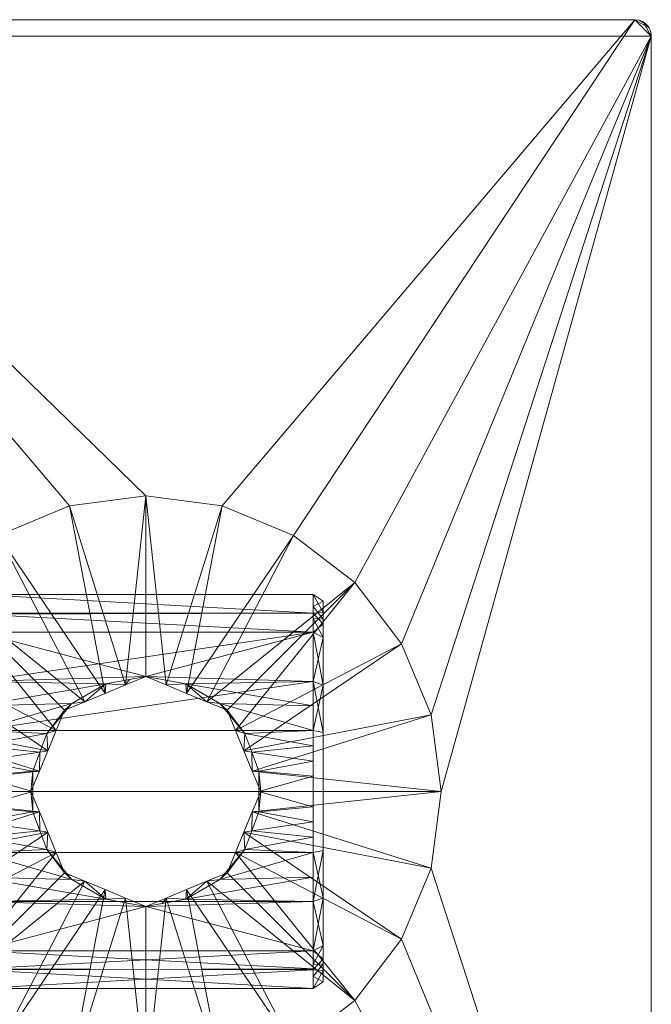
# Model space of a CAD drawing. Header units: millimetres. Extents: x 2407 to 2579, y 2024 to 2927.
# Tile 7 of 9: x 2483 to 2579, y 2109 to 2259. Entities that reach past the tile are written whole.
import ezdxf

# ---------------------------------------------------------------- set-up
doc = ezdxf.new("R2010")
doc.units = ezdxf.units.MM
doc.layers.add('Q-SPCQ', color=91, linetype='Continuous', lineweight=9)

# ---------------------------------------------------------------- blocks, each defined once
blk = doc.blocks.new('Grab_Bar-TSL-GR45RH-Arm_Support-THESPLASHLAB - TSL-GR45RH_Satin-318963-_3D_')
at = {"layer": 'Q-SPCQ'}
mesh = blk.add_polyface(dxfattribs=at)
corners = [(74.5, -117.5, 5), (75.15, -117.41, 5), (75.75, -117.17, 5), (76.27, -116.77, 5), (76.67, -116.25, 5), (76.91, -115.65, 5), (77, -115, 5), (77, 115, 5), (76.91, 115.65, 5), (76.67, 116.25, 5), (76.27, 116.77, 5), (75.75, 117.17, 5), (75.15, 117.41, 5), (74.5, 117.5, 5), (-74.5, 117.5, 5), (-75.15, 117.41, 5), (-75.75, 117.17, 5), (-76.27, 116.77, 5), (-76.67, 116.25, 5), (-76.91, 115.65, 5), (-77, 115, 5), (-77, -115, 5), (-76.91, -115.65, 5), (-76.67, -116.25, 5), (-76.27, -116.77, 5), (-75.75, -117.17, 5), (-75.15, -117.41, 5), (-74.5, -117.5, 5), (0, -45, 5), (-11.65, -43.47, 5), (-22.5, -38.97, 5), (-31.82, -31.82, 5), (-38.97, -22.5, 5), (-43.47, -11.65, 5), (-45, 0, 5), (-43.47, 11.65, 5), (-38.97, 22.5, 5), (-31.82, 31.82, 5), (-22.5, 38.97, 5), (-11.65, 43.47, 5), (0, 45, 5), (11.65, 43.47, 5), (22.5, 38.97, 5), (31.82, 31.82, 5), (38.97, 22.5, 5), (43.47, 11.65, 5), (45, 0, 5), (43.47, -11.65, 5), (38.97, -22.5, 5), (31.82, -31.82, 5), (22.5, -38.97, 5), (11.65, -43.47, 5)]
mesh.append_faces([[corners[k] for k in face] for face in [(26, 24, 25)]], dxfattribs={"vtx0": -1})
mesh.append_faces([[corners[k] for k in face] for face in [(50, 6, 49), (31, 21, 30), (37, 20, 36)]], dxfattribs={"vtx0": -1, "vtx1": -1})
mesh.append_faces([[corners[k] for k in face] for face in [(30, 21, 27, 29)]], dxfattribs={"vtx0": -1, "vtx1": -1, "vtx2": -1})
mesh.append_faces([[corners[k] for k in face] for face in [(6, 47, 48), (0, 51, 28), (21, 31, 32), (21, 33, 34)]], dxfattribs={"vtx0": -1, "vtx2": -1})
mesh.append_faces([[corners[k] for k in face] for face in [(14, 19, 20, 38)]], dxfattribs={"vtx0": -1, "vtx2": -1, "vtx3": -1})
mesh.append_faces([[corners[k] for k in face] for face in [(13, 7, 8, 9)]], dxfattribs={"vtx0": -1, "vtx3": -1})
mesh.append_faces([[corners[k] for k in face] for face in [(3, 4, 1, 2)]], dxfattribs={"vtx1": -1})
mesh.append_faces([[corners[k] for k in face] for face in [(5, 6, 0), (48, 49, 6), (22, 23, 27, 21), (32, 33, 21), (44, 45, 7), (43, 44, 7), (41, 42, 13), (45, 46, 7), (38, 39, 14), (37, 38, 20), (35, 36, 20), (39, 40, 14)]], dxfattribs={"vtx1": -1, "vtx2": -1})
mesh.append_faces([[corners[k] for k in face] for face in [(50, 51, 0, 6), (42, 43, 7, 13)]], dxfattribs={"vtx1": -1, "vtx2": -1, "vtx3": -1})
mesh.append_faces([[corners[k] for k in face] for face in [(4, 5, 0, 1), (46, 47, 6, 7), (26, 27, 23, 24), (28, 29, 27, 0), (40, 41, 13, 14), (12, 13, 9, 10), (34, 35, 20, 21), (14, 15, 18, 19)]], dxfattribs={"vtx1": -1, "vtx3": -1})
mesh.append_faces([[corners[k] for k in face] for face in [(10, 11, 12)]], dxfattribs={"vtx2": -1})
mesh.append_faces([[corners[k] for k in face] for face in [(15, 16, 17, 18)]], dxfattribs={"vtx3": -1})
mesh = blk.add_polyface(dxfattribs=at)
corners = [(74.5, -117.5), (-74.5, -117.5), (-75.15, -117.41), (-75.75, -117.17), (-76.27, -116.77), (-76.67, -116.25), (-76.91, -115.65), (-77, -115), (-77, 115), (-76.91, 115.65), (-76.67, 116.25), (-76.27, 116.77), (-75.75, 117.17), (-75.15, 117.41), (-74.5, 117.5), (74.5, 117.5), (75.15, 117.41), (75.75, 117.17), (76.27, 116.77), (76.67, 116.25), (76.91, 115.65), (77, 115), (77, -115), (76.91, -115.65), (76.67, -116.25), (76.27, -116.77), (75.75, -117.17), (75.15, -117.41)]
mesh.append_faces([[corners[k] for k in face] for face in [(1, 4, 7, 22)]], dxfattribs={"vtx0": -1, "vtx1": -1, "vtx2": -1, "vtx3": -1})
mesh.append_faces([[corners[k] for k in face] for face in [(8, 21, 22, 7), (27, 22, 23, 26)]], dxfattribs={"vtx0": -1, "vtx2": -1})
mesh.append_faces([[corners[k] for k in face] for face in [(21, 15, 16, 17), (22, 27, 0, 1)]], dxfattribs={"vtx0": -1, "vtx3": -1})
mesh.append_faces([[corners[k] for k in face] for face in [(18, 19, 17)]], dxfattribs={"vtx1": -1})
mesh.append_faces([[corners[k] for k in face] for face in [(20, 21, 17, 19), (11, 12, 8)]], dxfattribs={"vtx1": -1, "vtx2": -1})
mesh.append_faces([[corners[k] for k in face] for face in [(14, 15, 21, 8)]], dxfattribs={"vtx1": -1, "vtx2": -1, "vtx3": -1})
mesh.append_faces([[corners[k] for k in face] for face in [(9, 10, 11, 8)]], dxfattribs={"vtx2": -1})
mesh.append_faces([[corners[k] for k in face] for face in [(12, 13, 14, 8)]], dxfattribs={"vtx2": -1, "vtx3": -1})
mesh.append_faces([[corners[k] for k in face] for face in [(23, 24, 25, 26), (4, 5, 6, 7), (1, 2, 3, 4)]], dxfattribs={"vtx3": -1})
mesh = blk.add_polyface(dxfattribs=at)
corners = [(74.5, 117.5, 5), (74.5, 117.5), (-74.5, 117.5), (-74.5, 117.5, 5)]
mesh.append_faces([[corners[k] for k in face] for face in [(0, 1, 2, 3)]])
mesh = blk.add_polyface(dxfattribs=at)
corners = [(74.5, 117.5, 5), (75.15, 117.41, 5), (75.75, 117.17, 5), (76.27, 116.77, 5), (76.67, 116.25, 5), (76.91, 115.65, 5), (77, 115, 5), (77, 115), (76.91, 115.65), (76.67, 116.25), (76.27, 116.77), (75.75, 117.17), (75.15, 117.41), (74.5, 117.5)]
mesh.append_faces([[corners[k] for k in face] for face in [(7, 8, 5, 6), (0, 1, 12, 13)]], dxfattribs={"vtx1": -1})
mesh.append_faces([[corners[k] for k in face] for face in [(8, 9, 4, 5), (3, 4, 9, 10), (10, 11, 2, 3), (11, 12, 1, 2)]], dxfattribs={"vtx1": -1, "vtx3": -1})
mesh = blk.add_polyface(dxfattribs=at)
corners = [(77, -115, 5), (77, -115), (77, 115), (77, 115, 5)]
mesh.append_faces([[corners[k] for k in face] for face in [(0, 1, 2, 3)]])
mesh = blk.add_polyface(dxfattribs=at)
corners = [(0, -17.5, 32.5), (-12.37, -12.37, 32.5), (-17.5, 0, 32.5), (-12.37, 12.37, 32.5), (0, 17.5, 32.5), (0, 45, 5), (-11.65, 43.47, 5), (-22.5, 38.97, 5), (-31.82, 31.82, 5), (-38.97, 22.5, 5), (-43.47, 11.65, 5), (-45, 0, 5), (-43.47, -11.65, 5), (-38.97, -22.5, 5), (-31.82, -31.82, 5), (-22.5, -38.97, 5), (-11.65, -43.47, 5), (0, -45, 5), (-6.19, -14.94, 32.5), (-14.94, -6.19, 32.5), (-14.94, 6.19, 32.5), (-6.19, 14.94, 32.5), (-9.28, 13.66, 32.5), (-3.09, 16.22, 32.5), (-3.09, -16.22, 32.5), (-13.66, -9.28, 32.5), (-16.22, 3.09, 32.5), (-13.66, 9.28, 32.5), (-9.28, -13.66, 32.5), (-16.22, -3.09, 32.5)]
mesh.append_faces([[corners[k] for k in face] for face in [(24, 17, 0)]], dxfattribs={"vtx0": -1})
mesh.append_faces([[corners[k] for k in face] for face in [(6, 23, 5), (8, 22, 7), (22, 8, 3), (17, 24, 16), (14, 25, 13), (11, 26, 10), (10, 20, 9), (15, 28, 14), (25, 14, 1), (26, 11, 2), (1, 14, 28), (7, 21, 6)]], dxfattribs={"vtx0": -1, "vtx1": -1})
mesh.append_faces([[corners[k] for k in face] for face in [(6, 21, 23), (15, 18, 28), (27, 8, 9), (9, 20, 27), (12, 19, 29), (11, 29, 2)]], dxfattribs={"vtx0": -1, "vtx2": -1})
mesh.append_faces([[corners[k] for k in face] for face in [(26, 20, 10), (27, 3, 8), (24, 18, 16), (15, 16, 18), (12, 13, 19), (11, 12, 29), (25, 19, 13), (22, 21, 7)]], dxfattribs={"vtx1": -1, "vtx2": -1})
mesh.append_faces([[corners[k] for k in face] for face in [(23, 4, 5)]], dxfattribs={"vtx2": -1})
mesh = blk.add_polyface(dxfattribs=at)
corners = [(0, 45, 5), (0, 17.5, 32.5), (12.37, 12.37, 32.5), (17.5, 0, 32.5), (12.37, -12.37, 32.5), (0, -17.5, 32.5), (0, -45, 5), (11.65, -43.47, 5), (22.5, -38.97, 5), (31.82, -31.82, 5), (38.97, -22.5, 5), (43.47, -11.65, 5), (45, 0, 5), (43.47, 11.65, 5), (38.97, 22.5, 5), (31.82, 31.82, 5), (22.5, 38.97, 5), (11.65, 43.47, 5), (6.19, 14.94, 32.5), (14.94, 6.19, 32.5), (14.94, -6.19, 32.5), (6.19, -14.94, 32.5), (9.28, -13.66, 32.5), (3.09, -16.22, 32.5), (3.09, 16.22, 32.5), (13.66, 9.28, 32.5), (13.66, -9.28, 32.5), (16.22, -3.09, 32.5), (9.28, 13.66, 32.5), (16.22, 3.09, 32.5)]
mesh.append_faces([[corners[k] for k in face] for face in [(24, 0, 1)]], dxfattribs={"vtx0": -1})
mesh.append_faces([[corners[k] for k in face] for face in [(7, 23, 6), (22, 9, 4), (11, 20, 10), (8, 21, 7), (9, 22, 8), (0, 24, 17), (15, 25, 14), (12, 27, 11), (16, 28, 15), (27, 12, 3), (25, 15, 2), (2, 15, 28)]], dxfattribs={"vtx0": -1, "vtx1": -1})
mesh.append_faces([[corners[k] for k in face] for face in [(26, 9, 10), (7, 21, 23), (16, 18, 28), (13, 19, 29), (10, 20, 26), (12, 29, 3)]], dxfattribs={"vtx0": -1, "vtx2": -1})
mesh.append_faces([[corners[k] for k in face] for face in [(22, 21, 8), (25, 19, 14), (26, 4, 9), (16, 17, 18), (13, 14, 19), (12, 13, 29), (27, 20, 11), (24, 18, 17)]], dxfattribs={"vtx1": -1, "vtx2": -1})
mesh.append_faces([[corners[k] for k in face] for face in [(23, 5, 6)]], dxfattribs={"vtx2": -1})
mesh = blk.add_polyface(dxfattribs=at)
corners = [(25.5, 30, 78.9), (25.5, 24.27, 61.26), (25.5, 9.27, 50.37), (25.5, -9.27, 50.37), (25.5, -24.27, 61.26), (25.5, -30, 78.9), (-25.5, -30, 78.9), (-25.5, -24.27, 61.26), (-25.5, -9.27, 50.37), (-25.5, 9.27, 50.37), (-25.5, 24.27, 61.26), (-25.5, 30, 78.9), (0, 17.5, 54.53), (-6.08, 16.41, 53.78), (-11.25, 13.4, 52.06), (-15.1, 8.85, 50.23), (-17.22, 3.11, 49.06), (-17.22, -3.11, 49.06), (-15.1, -8.85, 50.23), (-11.26, -13.4, 52.06), (-6.08, -16.41, 53.78), (0, -17.5, 54.53), (6.08, -16.41, 53.78), (11.26, -13.4, 52.06), (15.1, -8.85, 50.23), (17.22, -3.11, 49.06), (17.22, 3.11, 49.06), (15.1, 8.85, 50.23), (11.25, 13.4, 52.06), (6.08, 16.41, 53.78), (25.5, 16.77, 55.82), (25.5, 0, 50.37), (25.5, -16.77, 55.82), (-25.5, -16.77, 55.82), (-25.5, 0, 50.37), (-25.5, 16.77, 55.82), (25.5, 13.02, 53.09), (25.5, 4.64, 50.37), (-25.5, -4.64, 50.37), (25.5, -4.64, 50.37), (25.5, -13.02, 53.09), (-25.5, -13.02, 53.09), (-25.5, 4.64, 50.37), (-25.5, 13.02, 53.09), (25.5, 2.32, 50.37), (-25.5, -2.32, 50.37), (25.5, -2.32, 50.37), (-25.5, 2.32, 50.37), (-16.16, 5.98, 49.65), (16.16, 5.98, 49.65), (17.22, 0, 49.06), (16.16, -5.98, 49.65), (-16.16, -5.98, 49.65), (-17.22, 0, 49.06), (-25.5, -6.95, 50.37), (25.5, 6.95, 50.37), (-25.5, 6.95, 50.37), (25.5, -6.95, 50.37), (25.5, 27.14, 70.08), (-25.5, 27.14, 70.08), (-25.5, -27.02, 69.71), (25.5, -27.14, 70.08)]
mesh.append_faces([[corners[k] for k in face] for face in [(2, 28, 36), (27, 55, 49), (13, 35, 12), (50, 46, 25), (17, 45, 53), (20, 41, 19), (10, 12, 35), (54, 18, 8), (24, 3, 23), (29, 36, 28), (48, 56, 15), (7, 4, 60), (53, 47, 16), (55, 27, 2), (18, 54, 52)]], dxfattribs={"vtx0": -1, "vtx1": -1})
mesh.append_faces([[corners[k] for k in face] for face in [(10, 1, 12), (7, 21, 4)]], dxfattribs={"vtx0": -1, "vtx1": -1, "vtx2": -1})
mesh.append_faces([[corners[k] for k in face] for face in [(48, 42, 56), (30, 29, 12), (49, 55, 37), (14, 9, 43), (15, 56, 9), (23, 3, 40), (26, 37, 44), (43, 13, 14), (17, 38, 45), (42, 48, 16), (25, 46, 39), (16, 47, 42), (51, 39, 57), (39, 51, 25), (57, 24, 51), (32, 21, 22), (38, 17, 52), (40, 22, 23), (52, 54, 38), (19, 41, 8), (21, 7, 33), (44, 50, 26), (37, 26, 49), (33, 20, 21), (24, 57, 3), (60, 4, 61)]], dxfattribs={"vtx0": -1, "vtx2": -1})
mesh.append_faces([[corners[k] for k in face] for face in [(50, 44, 31, 46), (53, 45, 34, 47)]], dxfattribs={"vtx0": -1, "vtx3": -1})
mesh.append_faces([[corners[k] for k in face] for face in [(1, 30, 12), (27, 28, 2), (14, 15, 9), (32, 4, 21), (40, 32, 22), (18, 19, 8), (33, 41, 20), (43, 35, 13), (30, 36, 29), (6, 60, 61)]], dxfattribs={"vtx1": -1, "vtx2": -1})
mesh.append_faces([[corners[k] for k in face] for face in [(10, 59, 58, 1)]], dxfattribs={"vtx1": -1, "vtx3": -1})
mesh.append_faces([[corners[k] for k in face] for face in [(61, 5, 6)]], dxfattribs={"vtx2": -1})
mesh.append_faces([[corners[k] for k in face] for face in [(59, 11, 0, 58)]], dxfattribs={"vtx3": -1})
mesh = blk.add_polyface(dxfattribs=at)
corners = [(25.5, -30, 78.9), (25.5, -24.27, 96.53), (25.5, -9.27, 107.43), (25.5, 9.27, 107.43), (25.5, 24.27, 96.53), (25.5, 30, 78.9), (-25.5, 30, 78.9), (-25.5, 24.27, 96.53), (-25.5, 9.27, 107.43), (-25.5, -9.27, 107.43), (-25.5, -24.27, 96.53), (-25.5, -30, 78.9), (25.5, -27.02, 88.08), (-25.5, -27.14, 87.72), (-25.5, -16.77, 101.98), (25.5, -16.77, 101.98), (-25.5, 0, 107.43), (25.5, 0, 107.43), (-25.5, 16.77, 101.98), (25.5, 16.77, 101.98), (-25.5, 27.02, 88.08), (25.5, 27.14, 87.72)]
mesh.append_faces([[corners[k] for k in face] for face in [(6, 21, 5)]], dxfattribs={"vtx0": -1})
mesh.append_faces([[corners[k] for k in face] for face in [(1, 10, 12), (19, 8, 3)]], dxfattribs={"vtx0": -1, "vtx1": -1})
mesh.append_faces([[corners[k] for k in face] for face in [(14, 15, 2, 9), (10, 1, 15, 14), (12, 10, 13), (16, 17, 3, 8), (4, 20, 7), (4, 7, 18), (9, 2, 17, 16), (20, 4, 21)]], dxfattribs={"vtx0": -1, "vtx2": -1})
mesh.append_faces([[corners[k] for k in face] for face in [(0, 12, 13), (6, 20, 21)]], dxfattribs={"vtx1": -1, "vtx2": -1})
mesh.append_faces([[corners[k] for k in face] for face in [(19, 4, 18, 8)]], dxfattribs={"vtx1": -1, "vtx3": -1})
mesh.append_faces([[corners[k] for k in face] for face in [(13, 11, 0)]], dxfattribs={"vtx2": -1})
mesh = blk.add_polyface(dxfattribs=at)
corners = [(27, 29, 78.9), (27, 23.46, 61.85), (27, 8.96, 51.32), (27, -8.96, 51.32), (27, -23.46, 61.85), (27, -29, 78.9), (25.5, -30, 78.9), (25.5, -24.27, 61.26), (25.5, -9.27, 50.37), (25.5, 9.27, 50.37), (25.5, 24.27, 61.26), (25.5, 30, 78.9), (25.5, 26.34, 67.62), (27, 26.23, 70.38), (27, 16.21, 56.59), (25.5, 16.77, 55.82), (25.5, 0, 50.37), (27, 0, 51.32), (27, -16.21, 56.59), (25.5, -16.77, 55.82), (27, -25.46, 68), (25.5, -27.14, 70.08), (25.5, 28.17, 73.26), (27, -27.23, 73.45)]
mesh.append_faces([[corners[k] for k in face] for face in [(1, 12, 13), (21, 23, 6), (7, 20, 21), (20, 7, 4)]], dxfattribs={"vtx0": -1, "vtx1": -1})
mesh.append_faces([[corners[k] for k in face] for face in [(13, 12, 22), (1, 15, 10), (14, 9, 15), (1, 10, 12), (21, 20, 23), (3, 19, 8), (19, 3, 18), (18, 7, 19), (15, 1, 14)]], dxfattribs={"vtx0": -1, "vtx2": -1})
mesh.append_faces([[corners[k] for k in face] for face in [(0, 13, 22), (18, 4, 7), (14, 2, 9)]], dxfattribs={"vtx1": -1, "vtx2": -1})
mesh.append_faces([[corners[k] for k in face] for face in [(17, 3, 8, 16), (16, 9, 2, 17)]], dxfattribs={"vtx1": -1, "vtx3": -1})
mesh.append_faces([[corners[k] for k in face] for face in [(22, 11, 0), (23, 5, 6)]], dxfattribs={"vtx2": -1})
mesh = blk.add_polyface(dxfattribs=at)
corners = [(27, -29, 78.9), (27, -23.46, 95.94), (27, -8.96, 106.48), (27, 8.96, 106.48), (27, 23.46, 95.94), (27, 29, 78.9), (25.5, 30, 78.9), (25.5, 24.27, 96.53), (25.5, 9.27, 107.43), (25.5, -9.27, 107.43), (25.5, -24.27, 96.53), (25.5, -30, 78.9), (25.5, -26.34, 90.17), (27, -26.23, 87.42), (27, -16.21, 101.21), (25.5, -16.77, 101.98), (25.5, 0, 107.43), (27, 0, 106.48), (27, 16.21, 101.21), (25.5, 16.77, 101.98), (27, 25.46, 89.8), (25.5, 27.14, 87.72), (25.5, -28.17, 84.54), (27, 27.23, 84.35)]
mesh.append_faces([[corners[k] for k in face] for face in [(1, 12, 13), (21, 23, 6), (7, 20, 21), (20, 7, 4)]], dxfattribs={"vtx0": -1, "vtx1": -1})
mesh.append_faces([[corners[k] for k in face] for face in [(13, 12, 22), (1, 15, 10), (14, 9, 15), (1, 10, 12), (21, 20, 23), (3, 19, 8), (19, 3, 18), (18, 7, 19), (15, 1, 14)]], dxfattribs={"vtx0": -1, "vtx2": -1})
mesh.append_faces([[corners[k] for k in face] for face in [(0, 13, 22), (18, 4, 7), (14, 2, 9)]], dxfattribs={"vtx1": -1, "vtx2": -1})
mesh.append_faces([[corners[k] for k in face] for face in [(17, 3, 8, 16), (16, 9, 2, 17)]], dxfattribs={"vtx1": -1, "vtx3": -1})
mesh.append_faces([[corners[k] for k in face] for face in [(22, 11, 0), (23, 5, 6)]], dxfattribs={"vtx2": -1})
mesh = blk.add_polyface(dxfattribs=at)
corners = [(27, -29, 78.9), (27, -23.46, 61.85), (27, -8.96, 51.32), (27, 8.96, 51.32), (27, 23.46, 61.85), (27, 29, 78.9), (27, 0, 78.9)]
mesh.append_faces([[corners[k] for k in face] for face in [(1, 2, 6, 0)]], dxfattribs={"vtx1": -1})
mesh.append_faces([[corners[k] for k in face] for face in [(2, 3, 6)]], dxfattribs={"vtx1": -1, "vtx2": -1})
mesh.append_faces([[corners[k] for k in face] for face in [(4, 5, 6, 3)]], dxfattribs={"vtx2": -1})
mesh = blk.add_polyface(dxfattribs=at)
corners = [(27, 0, 78.9), (27, 29, 78.9), (27, 23.46, 95.94), (27, 8.96, 106.48), (27, -8.96, 106.48), (27, -23.46, 95.94), (27, -29, 78.9)]
mesh.append_faces([[corners[k] for k in face] for face in [(4, 0, 3)]], dxfattribs={"vtx0": -1, "vtx1": -1})
mesh.append_faces([[corners[k] for k in face] for face in [(2, 3, 0, 1)]], dxfattribs={"vtx1": -1})
mesh.append_faces([[corners[k] for k in face] for face in [(5, 6, 0, 4)]], dxfattribs={"vtx2": -1})
mesh = blk.add_polyface(dxfattribs=at)
corners = [(0, 17.5, 32.5), (-12.37, 12.37, 32.5), (-17.5, 0, 32.5), (-12.37, -12.37, 32.5), (0, -17.5, 32.5), (0, -17.5, 54.53), (-6.08, -16.41, 53.78), (-11.26, -13.4, 52.06), (-15.1, -8.85, 50.23), (-17.22, -3.11, 49.06), (-17.22, 3.11, 49.06), (-15.1, 8.85, 50.23), (-11.25, 13.4, 52.06), (-6.08, 16.41, 53.78), (0, 17.5, 54.53), (-6.19, 14.94, 32.5), (-14.94, 6.19, 32.5), (-14.94, -6.19, 32.5), (-6.19, -14.94, 32.5), (-9.28, 13.66, 32.5), (-16.22, 3.09, 32.5), (-16.16, 5.98, 49.65), (-2.48, 17.06, 54.23), (-3.09, 16.22, 32.5), (0, 17.5, 45.4), (-13.66, 9.28, 32.5), (-17.22, 0, 49.06), (-16.22, -3.09, 32.5), (-13.66, -9.28, 32.5), (-3.09, -16.22, 32.5), (-16.16, -5.98, 49.65), (-9.28, -13.66, 32.5), (-3.04, -16.96, 54.16)]
mesh.append_faces([[corners[k] for k in face] for face in [(32, 4, 5)]], dxfattribs={"vtx0": -1})
mesh.append_faces([[corners[k] for k in face] for face in [(13, 19, 12), (20, 21, 16), (21, 20, 10), (2, 10, 20), (28, 8, 17), (18, 6, 31), (19, 13, 15), (4, 32, 29), (9, 27, 30), (29, 6, 18)]], dxfattribs={"vtx0": -1, "vtx1": -1})
mesh.append_faces([[corners[k] for k in face] for face in [(24, 23, 22)]], dxfattribs={"vtx0": -1, "vtx1": -1, "vtx2": -1})
mesh.append_faces([[corners[k] for k in face] for face in [(1, 11, 12), (23, 13, 22), (13, 23, 15), (9, 2, 27), (16, 21, 11), (2, 9, 26), (3, 7, 8), (11, 1, 25), (17, 8, 30), (7, 3, 31)]], dxfattribs={"vtx0": -1, "vtx2": -1})
mesh.append_faces([[corners[k] for k in face] for face in [(6, 7, 31), (19, 1, 12), (25, 16, 11), (26, 10, 2), (28, 3, 8), (32, 6, 29), (27, 17, 30)]], dxfattribs={"vtx1": -1, "vtx2": -1})
mesh.append_faces([[corners[k] for k in face] for face in [(22, 14, 24), (24, 0, 23)]], dxfattribs={"vtx2": -1})
mesh = blk.add_polyface(dxfattribs=at)
corners = [(0, -17.5, 32.5), (12.37, -12.37, 32.5), (17.5, 0, 32.5), (12.37, 12.37, 32.5), (0, 17.5, 32.5), (0, 17.5, 54.53), (6.08, 16.41, 53.78), (11.25, 13.4, 52.06), (15.1, 8.85, 50.23), (17.22, 3.11, 49.06), (17.22, -3.11, 49.06), (15.1, -8.85, 50.23), (11.26, -13.4, 52.06), (6.08, -16.41, 53.78), (0, -17.5, 54.53), (6.19, -14.94, 32.5), (14.94, -6.19, 32.5), (14.94, 6.19, 32.5), (6.19, 14.94, 32.5), (9.28, -13.66, 32.5), (16.22, -3.09, 32.5), (16.16, -5.98, 49.65), (2.48, -17.06, 54.23), (3.09, -16.22, 32.5), (0, -17.5, 45.4), (16.16, 5.98, 49.65), (17.22, 0, 49.06), (16.22, 3.09, 32.5), (13.66, 9.28, 32.5), (3.09, 16.22, 32.5), (9.28, 13.66, 32.5), (13.66, -9.28, 32.5), (3.04, 16.96, 54.16)]
mesh.append_faces([[corners[k] for k in face] for face in [(32, 4, 5)]], dxfattribs={"vtx0": -1})
mesh.append_faces([[corners[k] for k in face] for face in [(13, 19, 12), (20, 21, 16), (21, 20, 10), (29, 6, 18), (19, 13, 15), (17, 25, 27), (18, 6, 30), (4, 32, 29)]], dxfattribs={"vtx0": -1, "vtx1": -1})
mesh.append_faces([[corners[k] for k in face] for face in [(24, 23, 22)]], dxfattribs={"vtx0": -1, "vtx1": -1, "vtx2": -1})
mesh.append_faces([[corners[k] for k in face] for face in [(9, 2, 27), (23, 13, 22), (11, 1, 31), (13, 23, 15), (10, 20, 2), (2, 9, 26), (17, 8, 25), (3, 7, 8), (8, 17, 28), (16, 21, 11), (7, 3, 30), (1, 11, 12)]], dxfattribs={"vtx0": -1, "vtx2": -1})
mesh.append_faces([[corners[k] for k in face] for face in [(28, 3, 8), (25, 9, 27), (6, 7, 30), (32, 6, 29), (19, 1, 12), (26, 10, 2), (31, 16, 11)]], dxfattribs={"vtx1": -1, "vtx2": -1})
mesh.append_faces([[corners[k] for k in face] for face in [(24, 0, 23), (22, 14, 24)]], dxfattribs={"vtx2": -1})

msp = doc.modelspace()

# ---------------------------------------------------------------- block references
at = {"layer": 'Q-SPCQ'}
msp.add_blockref('Grab_Bar-TSL-GR45RH-Arm_Support-THESPLASHLAB - TSL-GR45RH_Satin-318963-_3D_', (2502.29, 2141.77), dxfattribs=at)

doc.saveas('drawing.dxf')
